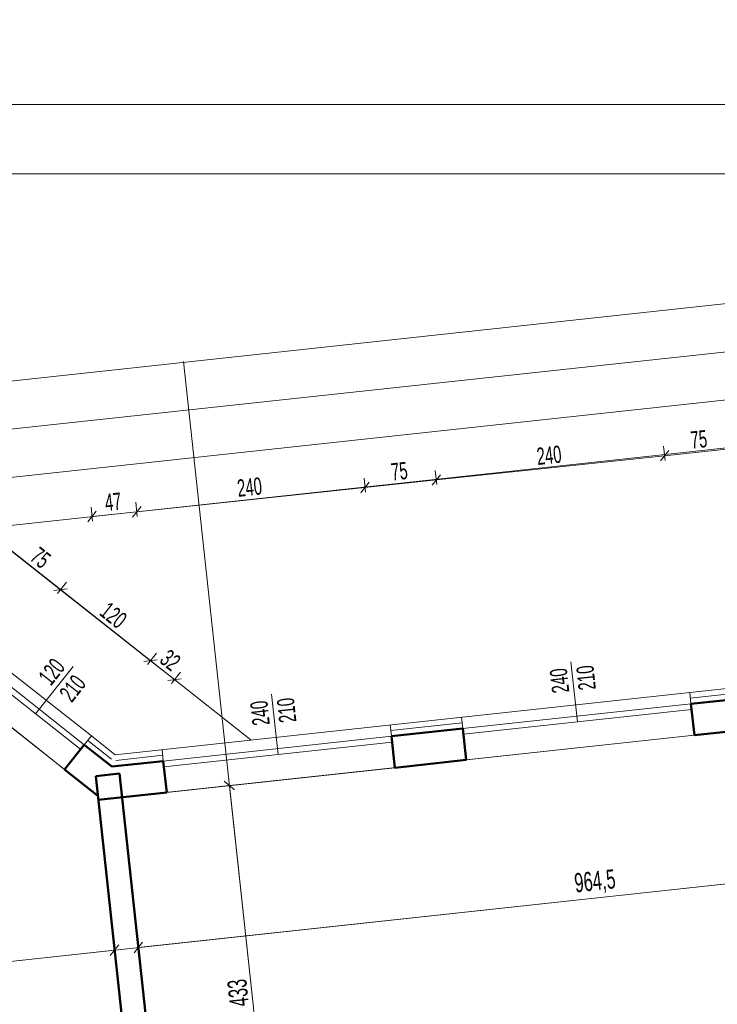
# Model space of a CAD drawing. Header units: millimetres. Extents: x 72202 to 304796, y 21658 to 519946.
# Tile 21 of 139: x 195929 to 196659, y 202448 to 203478. Entities that reach past the tile are written whole.
import ezdxf

# ---------------------------------------------------------------- set-up
doc = ezdxf.new("R2010")
doc.units = ezdxf.units.MM
doc.layers.get('0').update_dxf_attribs({"color": 253})
doc.layers.get('Defpoints').update_dxf_attribs({"color": 253})
for name, color, linetype, lineweight in [('DRZWI I OKNA OPISY', 253, 'Continuous', 9), ('linia - gruba - projektowana', 253, 'Continuous', 50), ('LINIA CIENKA', 7, 'Continuous', 13), ('LINIA KRESKOWANIE', 253, 'Continuous', 5), ('LINIA WYMIAROWANIE', 253, 'Continuous', 9)]:
    doc.layers.add(name, color=color, linetype=linetype, lineweight=lineweight)
doc.layers.add('LINIA-NIE DRUKOWAĆ', color=253, linetype='Continuous', lineweight=20, plot=False)
doc.styles.get("Standard").update_dxf_attribs({"font": 'ARIALN.TTF', "width": 0.75})
doc.linetypes.add('GRADZINOWANIE', pattern='A,0.00254,-2.54,[134,ltypeshp.shx,S=2.54,R=0,X=-2.54,Y=0],-5.08,[134,ltypeshp.shx,S=2.54,R=180,X=2.54,Y=0],-2.54', length=10.16254)
doc.dimstyles.new('sebek100', dxfattribs={"dimtxt": 17, "dimasz": 10, "dimexe": 10, "dimexo": 20, "dimgap": 4, "dimtad": 1, "dimrnd": 0.5, "dimtxsty": 'Standard', "dimblk": 'OBLIQUE', "dimcen": 8, "dimclre": 1, "dimazin": 0, "dimtm": 1e-09, "dimtfac": 1, "dimtix": 1, "dimtmove": 1, "dimatfit": 3, "dimldrblk": 'zas', "dimfxl": 10, "dimfxlon": 1, "dimtolj": 2, "dimlwd": -1, "dimlwe": -1, "dimarcsym": 0})

# ---------------------------------------------------------------- blocks, each defined once
blk = doc.blocks.new('_Oblique')
at = {"color": 0, "linetype": 'ByBlock', "lineweight": -2}
blk.add_line((-0.5, -0.5), (0.5, 0.5), dxfattribs=at)
blk = doc.blocks.new('*D74')
at = {"layer": 'Defpoints', "color": 0, "lineweight": -3, "ltscale": 4, "transparency": 16777216}
for p in [(200553.3, 203691.7), (193653.3, 203234.1), (200553.3, 203234.1)]:
    blk.add_point(p, dxfattribs=at)
at = {"layer": 'LINIA CIENKA', "ltscale": 4, "transparency": 16777216}
for p, q in [((193653.3, 203681.7), (193653.3, 203701.7)), ((200553.3, 203681.7), (200553.3, 203701.7))]:
    blk.add_line(p, q, dxfattribs=at)
at = {"layer": 'LINIA CIENKA', "color": 0, "ltscale": 4, "transparency": 16777216}
blk.add_line((193653.3, 203691.7), (200553.3, 203691.7), dxfattribs=at)
at = {"layer": 'LINIA CIENKA', "color": 0, "ltscale": 4, "transparency": 16777216, "xscale": 10, "yscale": 10, "zscale": 10, "rotation": 180}
blk.add_blockref('_Oblique', (193653.3, 203691.7), dxfattribs=at)
at = {"layer": 'LINIA CIENKA', "color": 0, "ltscale": 4, "transparency": 16777216, "xscale": 10, "yscale": 10, "zscale": 10}
blk.add_blockref('_Oblique', (200553.3, 203691.7), dxfattribs=at)
at = {"layer": 'LINIA CIENKA', "color": 0, "lineweight": -3, "ltscale": 4, "transparency": 16777216, "insert": (197103.3, 203797.8), "char_height": 200, "attachment_point": 5, "bg_fill": 3, "box_fill_scale": 1.1, "bg_fill_color": 256, "bg_fill_true_color": 13158600, "bg_fill_transparency": 0}
blk.add_mtext('\\A2;6900', dxfattribs=at)
blk = doc.blocks.new('zas')
blk = doc.blocks.new('*D103')
at = {"layer": 'Defpoints', "color": 0, "lineweight": -3, "ltscale": 4, "transparency": 16777216}
for p in [(196051.5, 202963.1), (196077.9, 202714.5), (196031.1, 202709.5)]:
    blk.add_point(p, dxfattribs=at)
at = {"layer": 'LINIA WYMIAROWANIE', "color": 1, "ltscale": 4, "transparency": 16777216}
for p, q in [((196052, 202958.2), (196050.4, 202973.1)), ((196005.2, 202953.2), (196003.7, 202968.1))]:
    blk.add_line(p, q, dxfattribs=at)
at = {"layer": 'LINIA WYMIAROWANIE', "color": 0, "ltscale": 4, "transparency": 16777216}
blk.add_line((196004.7, 202958.2), (196051.5, 202963.1), dxfattribs=at)
at = {"layer": 'LINIA WYMIAROWANIE', "color": 0, "ltscale": 4, "transparency": 16777216, "xscale": 10, "yscale": 10, "zscale": 10}
for p, rotation in [((196004.7, 202958.2), 186.0679064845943), ((196051.5, 202963.1), 6.067906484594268)]:
    blk.add_blockref('_Oblique', p, dxfattribs=dict(at, rotation=rotation))
at = {"layer": 'LINIA WYMIAROWANIE', "color": 0, "lineweight": -3, "ltscale": 4, "transparency": 16777216, "insert": (196026.7, 202973.6), "char_height": 18, "attachment_point": 5, "rotation": 6.0679, "bg_fill": 3, "box_fill_scale": 1.1, "bg_fill_color": 256, "bg_fill_true_color": 13158600, "bg_fill_transparency": 0}
blk.add_mtext('\\A2;47', dxfattribs=at)
blk = doc.blocks.new('*D104')
at = {"layer": 'Defpoints', "color": 0, "lineweight": -3, "ltscale": 4, "transparency": 16777216}
for p in [(196290.1, 202988.5), (196316.5, 202740.4), (196077.9, 202714.5)]:
    blk.add_point(p, dxfattribs=at)
at = {"layer": 'LINIA WYMIAROWANIE', "color": 1, "ltscale": 4, "transparency": 16777216}
for p, q in [((196290.6, 202983.5), (196289.1, 202998.4)), ((196052, 202958.2), (196050.4, 202973.1))]:
    blk.add_line(p, q, dxfattribs=at)
at = {"layer": 'LINIA WYMIAROWANIE', "color": 0, "ltscale": 4, "transparency": 16777216}
blk.add_line((196051.5, 202963.1), (196290.1, 202988.5), dxfattribs=at)
at = {"layer": 'LINIA WYMIAROWANIE', "color": 0, "ltscale": 4, "transparency": 16777216, "xscale": 10, "yscale": 10, "zscale": 10}
for p, rotation in [((196290.1, 202988.5), 6.067906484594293), ((196051.5, 202963.1), 186.0679064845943)]:
    blk.add_blockref('_Oblique', p, dxfattribs=dict(at, rotation=rotation))
at = {"layer": 'LINIA WYMIAROWANIE', "color": 0, "lineweight": -3, "ltscale": 4, "transparency": 16777216, "insert": (196169.4, 202988.9), "char_height": 18, "attachment_point": 5, "rotation": 6.0679, "bg_fill": 3, "box_fill_scale": 1.1, "bg_fill_color": 256, "bg_fill_true_color": 13158600, "bg_fill_transparency": 0}
blk.add_mtext('\\A2;240', dxfattribs=at)
blk = doc.blocks.new('*D105')
at = {"layer": 'Defpoints', "color": 0, "lineweight": -3, "ltscale": 4, "transparency": 16777216}
for p in [(196364.7, 202996.4), (196391, 202748.5), (196316.5, 202740.4)]:
    blk.add_point(p, dxfattribs=at)
at = {"layer": 'LINIA WYMIAROWANIE', "color": 1, "ltscale": 4, "transparency": 16777216}
for p, q in [((196365.2, 202991.5), (196363.6, 203006.4)), ((196290.6, 202983.5), (196289.1, 202998.4))]:
    blk.add_line(p, q, dxfattribs=at)
at = {"layer": 'LINIA WYMIAROWANIE', "color": 0, "ltscale": 4, "transparency": 16777216}
blk.add_line((196290.1, 202988.5), (196364.7, 202996.4), dxfattribs=at)
at = {"layer": 'LINIA WYMIAROWANIE', "color": 0, "ltscale": 4, "transparency": 16777216, "xscale": 10, "yscale": 10, "zscale": 10}
for p, rotation in [((196364.7, 202996.4), 6.067906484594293), ((196290.1, 202988.5), 186.0679064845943)]:
    blk.add_blockref('_Oblique', p, dxfattribs=dict(at, rotation=rotation))
at = {"layer": 'LINIA WYMIAROWANIE', "color": 0, "lineweight": -3, "ltscale": 4, "transparency": 16777216, "insert": (196326, 203005.5), "char_height": 18, "attachment_point": 5, "rotation": 6.0679, "bg_fill": 3, "box_fill_scale": 1.1, "bg_fill_color": 256, "bg_fill_true_color": 13158600, "bg_fill_transparency": 0}
blk.add_mtext('\\A2;75', dxfattribs=at)
blk = doc.blocks.new('*D106')
at = {"layer": 'Defpoints', "color": 0, "lineweight": -3, "ltscale": 4, "transparency": 16777216}
for p in [(196603.4, 203021.8), (196629.7, 202774.4), (196391, 202748.5)]:
    blk.add_point(p, dxfattribs=at)
at = {"layer": 'LINIA WYMIAROWANIE', "color": 1, "ltscale": 4, "transparency": 16777216}
for p, q in [((196603.9, 203016.8), (196602.3, 203031.7)), ((196365.2, 202991.5), (196363.6, 203006.4))]:
    blk.add_line(p, q, dxfattribs=at)
at = {"layer": 'LINIA WYMIAROWANIE', "color": 0, "ltscale": 4, "transparency": 16777216}
blk.add_line((196364.7, 202996.4), (196603.4, 203021.8), dxfattribs=at)
at = {"layer": 'LINIA WYMIAROWANIE', "color": 0, "ltscale": 4, "transparency": 16777216, "xscale": 10, "yscale": 10, "zscale": 10}
for p, rotation in [((196603.4, 203021.8), 6.067906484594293), ((196364.7, 202996.4), 186.0679064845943)]:
    blk.add_blockref('_Oblique', p, dxfattribs=dict(at, rotation=rotation))
at = {"layer": 'LINIA WYMIAROWANIE', "color": 0, "lineweight": -3, "ltscale": 4, "transparency": 16777216, "insert": (196482.6, 203022.2), "char_height": 18, "attachment_point": 5, "rotation": 6.0679, "bg_fill": 3, "box_fill_scale": 1.1, "bg_fill_color": 256, "bg_fill_true_color": 13158600, "bg_fill_transparency": 0}
blk.add_mtext('\\A2;240', dxfattribs=at)
blk = doc.blocks.new('*D107')
at = {"layer": 'Defpoints', "color": 0, "lineweight": -3, "ltscale": 4, "transparency": 16777216}
for p in [(196677.9, 203029.7), (196629.7, 202774.4), (196704.2, 202782.4)]:
    blk.add_point(p, dxfattribs=at)
at = {"layer": 'LINIA WYMIAROWANIE', "color": 1, "ltscale": 4, "transparency": 16777216}
for p, q in [((196603.9, 203016.8), (196602.3, 203031.7)), ((196678.5, 203024.8), (196676.9, 203039.7))]:
    blk.add_line(p, q, dxfattribs=at)
at = {"layer": 'LINIA WYMIAROWANIE', "color": 0, "ltscale": 4, "transparency": 16777216}
blk.add_line((196603.4, 203021.8), (196677.9, 203029.7), dxfattribs=at)
at = {"layer": 'LINIA WYMIAROWANIE', "color": 0, "ltscale": 4, "transparency": 16777216, "xscale": 10, "yscale": 10, "zscale": 10}
for p, rotation in [((196677.9, 203029.7), 6.067906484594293), ((196603.4, 203021.8), 186.0679064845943)]:
    blk.add_blockref('_Oblique', p, dxfattribs=dict(at, rotation=rotation))
at = {"layer": 'LINIA WYMIAROWANIE', "color": 0, "lineweight": -3, "ltscale": 4, "transparency": 16777216, "insert": (196639.2, 203038.8), "char_height": 18, "attachment_point": 5, "rotation": 6.0679, "bg_fill": 3, "box_fill_scale": 1.1, "bg_fill_color": 256, "bg_fill_true_color": 13158600, "bg_fill_transparency": 0}
blk.add_mtext('\\A2;75', dxfattribs=at)
blk = doc.blocks.new('*D133')
at = {"layer": 'Defpoints', "color": 0, "lineweight": -3, "ltscale": 4, "transparency": 16777216}
for p in [(195971.7, 202881.7), (195851.5, 202849.2), (195909.7, 202803.2)]:
    blk.add_point(p, dxfattribs=at)
at = {"layer": 'LINIA WYMIAROWANIE', "color": 1, "ltscale": 4, "transparency": 16777216}
for p, q in [((195910.4, 202923.8), (195919.7, 202935.6)), ((195968.6, 202877.8), (195977.9, 202889.6))]:
    blk.add_line(p, q, dxfattribs=at)
at = {"layer": 'LINIA WYMIAROWANIE', "color": 0, "ltscale": 4, "transparency": 16777216}
blk.add_line((195913.5, 202927.7), (195971.7, 202881.7), dxfattribs=at)
at = {"layer": 'LINIA WYMIAROWANIE', "color": 0, "ltscale": 4, "transparency": 16777216, "xscale": 10, "yscale": 10, "zscale": 10}
for p, rotation in [((195913.5, 202927.7), 141.7023734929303), ((195971.7, 202881.7), 321.7023734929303)]:
    blk.add_blockref('_Oblique', p, dxfattribs=dict(at, rotation=rotation))
at = {"layer": 'LINIA WYMIAROWANIE', "color": 0, "lineweight": -3, "ltscale": 4, "transparency": 16777216, "insert": (195950.8, 202915), "char_height": 18, "attachment_point": 5, "rotation": 321.7024, "bg_fill": 3, "box_fill_scale": 1.1, "bg_fill_color": 256, "bg_fill_true_color": 13158600, "bg_fill_transparency": 0}
blk.add_mtext('\\A2;75', dxfattribs=at)
blk = doc.blocks.new('*D134')
at = {"layer": 'Defpoints', "color": 0, "lineweight": -3, "ltscale": 4, "transparency": 16777216}
for p in [(196065.9, 202807.4), (195909.7, 202803.2), (196003.9, 202728.9)]:
    blk.add_point(p, dxfattribs=at)
at = {"layer": 'LINIA WYMIAROWANIE', "color": 1, "ltscale": 4, "transparency": 16777216}
for p, q in [((195968.6, 202877.8), (195977.9, 202889.6)), ((196062.8, 202803.4), (196072.1, 202815.2))]:
    blk.add_line(p, q, dxfattribs=at)
at = {"layer": 'LINIA WYMIAROWANIE', "color": 0, "ltscale": 4, "transparency": 16777216}
blk.add_line((195971.7, 202881.7), (196065.9, 202807.4), dxfattribs=at)
at = {"layer": 'LINIA WYMIAROWANIE', "color": 0, "ltscale": 4, "transparency": 16777216, "xscale": 10, "yscale": 10, "zscale": 10}
for p, rotation in [((195971.7, 202881.7), 141.7023734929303), ((196065.9, 202807.4), 321.7023734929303)]:
    blk.add_blockref('_Oblique', p, dxfattribs=dict(at, rotation=rotation))
at = {"layer": 'LINIA WYMIAROWANIE', "color": 0, "lineweight": -3, "ltscale": 4, "transparency": 16777216, "insert": (196027, 202854.9), "char_height": 18, "attachment_point": 5, "rotation": 321.7024, "bg_fill": 3, "box_fill_scale": 1.1, "bg_fill_color": 256, "bg_fill_true_color": 13158600, "bg_fill_transparency": 0}
blk.add_mtext('\\A2;120', dxfattribs=at)
blk = doc.blocks.new('*D135')
at = {"layer": 'Defpoints', "color": 0, "lineweight": -3, "ltscale": 4, "transparency": 16777216}
for p in [(196003.9, 202728.9), (196028.9, 202709.2)]:
    blk.add_point(p, dxfattribs=at)
at = {"layer": 'LINIA WYMIAROWANIE', "color": 1, "ltscale": 4, "transparency": 16777216}
for p, q in [((196062.8, 202803.4), (196072.1, 202815.2)), ((196087.7, 202783.7), (196097, 202795.5))]:
    blk.add_line(p, q, dxfattribs=at)
at = {"layer": 'LINIA WYMIAROWANIE', "color": 0, "ltscale": 4, "transparency": 16777216}
blk.add_line((196065.9, 202807.4), (196090.8, 202787.7), dxfattribs=at)
at = {"layer": 'LINIA WYMIAROWANIE', "color": 0, "ltscale": 4, "transparency": 16777216, "xscale": 10, "yscale": 10, "zscale": 10}
for p, rotation in [((196065.9, 202807.4), 141.7023734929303), ((196090.8, 202787.7), 321.7023734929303)]:
    blk.add_blockref('_Oblique', p, dxfattribs=dict(at, rotation=rotation))
at = {"layer": 'LINIA WYMIAROWANIE', "color": 0, "lineweight": -3, "ltscale": 4, "transparency": 16777216, "insert": (196086.5, 202807.9), "char_height": 18, "attachment_point": 5, "rotation": 321.7024, "bg_fill": 3, "box_fill_scale": 1.1, "bg_fill_color": 256, "bg_fill_true_color": 13158600, "bg_fill_transparency": 0}
blk.add_mtext('\\A2;32', dxfattribs=at)
at = {"layer": 'Defpoints', "color": 0, "lineweight": -3, "ltscale": 4, "transparency": 16777216}
blk.add_point((196090.8, 202787.7), dxfattribs=at)
blk = doc.blocks.new('*D137')
at = {"layer": 'Defpoints', "color": 0, "lineweight": -3, "ltscale": 4, "transparency": 16777216}
for p in [(196020.5, 202576), (195747.1, 202546.3), (196028.2, 202504.9)]:
    blk.add_point(p, dxfattribs=at)
at = {"layer": 'LINIA WYMIAROWANIE', "ltscale": 4, "transparency": 16777216}
for p, q in [((196027.6, 202509.9), (196029.2, 202495)), ((195754.2, 202480.3), (195755.8, 202465.4))]:
    blk.add_line(p, q, dxfattribs=at)
at = {"layer": 'LINIA WYMIAROWANIE', "color": 0, "ltscale": 4, "transparency": 16777216}
blk.add_line((195754.8, 202475.3), (196028.2, 202504.9), dxfattribs=at)
at = {"layer": 'LINIA WYMIAROWANIE', "color": 0, "ltscale": 4, "transparency": 16777216, "xscale": 10, "yscale": 10, "zscale": 10}
for p, rotation in [((196028.2, 202504.9), 6.182017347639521), ((195754.8, 202475.3), 186.1820173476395)]:
    blk.add_blockref('_Oblique', p, dxfattribs=dict(at, rotation=rotation))
at = {"layer": 'LINIA WYMIAROWANIE', "color": 0, "lineweight": -3, "ltscale": 4, "transparency": 16777216, "insert": (195889.9, 202504.2), "char_height": 20, "attachment_point": 5, "rotation": 6.182, "bg_fill": 3, "box_fill_scale": 1.1, "bg_fill_color": 256, "bg_fill_true_color": 13158600, "bg_fill_transparency": 0}
blk.add_mtext('\\A2;275', dxfattribs=at)
blk = doc.blocks.new('*D139')
at = {"layer": 'Defpoints', "color": 0, "lineweight": -3, "ltscale": 4, "transparency": 16777216}
for p in [(196994.9, 202768.6), (196036, 202664.7), (197011.9, 202611.5)]:
    blk.add_point(p, dxfattribs=at)
at = {"layer": 'LINIA WYMIAROWANIE', "color": 0, "ltscale": 4, "transparency": 16777216}
blk.add_line((196053, 202507.6), (197011.9, 202611.5), dxfattribs=at)
at = {"layer": 'LINIA WYMIAROWANIE', "ltscale": 4, "transparency": 16777216}
for p, q in [((197011.4, 202616.5), (197013, 202601.5)), ((196052.5, 202512.6), (196054.1, 202497.7))]:
    blk.add_line(p, q, dxfattribs=at)
at = {"layer": 'LINIA WYMIAROWANIE', "color": 0, "ltscale": 4, "transparency": 16777216, "xscale": 10, "yscale": 10, "zscale": 10}
for p, rotation in [((197011.9, 202611.5), 6.182017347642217), ((196053, 202507.6), 186.1820173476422)]:
    blk.add_blockref('_Oblique', p, dxfattribs=dict(at, rotation=rotation))
at = {"layer": 'LINIA WYMIAROWANIE', "color": 0, "lineweight": -3, "ltscale": 4, "transparency": 16777216, "insert": (196530.7, 202575.5), "char_height": 20, "attachment_point": 5, "rotation": 6.182, "bg_fill": 3, "box_fill_scale": 1.1, "bg_fill_color": 256, "bg_fill_true_color": 13158600, "bg_fill_transparency": 0}
blk.add_mtext('\\A2;964,5', dxfattribs=at)
blk = doc.blocks.new('*D144')
at = {"layer": 'Defpoints', "color": 0, "lineweight": -3, "ltscale": 4, "transparency": 16777216}
for p in [(196036, 202664.7), (196195, 202246.4), (196082.6, 202234.2)]:
    blk.add_point(p, dxfattribs=at)
at = {"layer": 'LINIA WYMIAROWANIE', "color": 1, "ltscale": 4, "transparency": 16777216}
for p, q in [((196138.4, 202675.8), (196158.3, 202677.9)), ((196185, 202245.3), (196204.9, 202247.5))]:
    blk.add_line(p, q, dxfattribs=at)
at = {"layer": 'LINIA WYMIAROWANIE', "color": 0, "ltscale": 4, "transparency": 16777216}
blk.add_line((196148.3, 202676.9), (196195, 202246.4), dxfattribs=at)
at = {"layer": 'LINIA WYMIAROWANIE', "color": 0, "ltscale": 4, "transparency": 16777216, "xscale": 10, "yscale": 10, "zscale": 10}
for p, rotation in [((196148.3, 202676.9), 96.18201734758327), ((196195, 202246.4), 276.1820173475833)]:
    blk.add_blockref('_Oblique', p, dxfattribs=dict(at, rotation=rotation))
at = {"layer": 'LINIA WYMIAROWANIE', "color": 0, "lineweight": -3, "ltscale": 4, "transparency": 16777216, "insert": (196157.5, 202460.1), "char_height": 20, "attachment_point": 5, "rotation": 96.182, "bg_fill": 3, "box_fill_scale": 1.1, "bg_fill_color": 256, "bg_fill_true_color": 13158600, "bg_fill_transparency": 0}
blk.add_mtext('\\A2;433', dxfattribs=at)

msp = doc.modelspace()

# ---------------------------------------------------------------- linework, layer by layer
at = {"layer": 'linia - gruba - projektowana'}
for p, q in [((196630.952, 202762.334), (196705.515, 202770.411)), ((196630.952, 202762.334), (196634.505, 202729.526)), ((196317.783, 202728.413), (196392.347, 202736.489)), ((196392.347, 202736.489), (196395.901, 202703.681)), ((196634.505, 202729.526), (196709.069, 202737.603)), ((196317.783, 202728.413), (196321.337, 202695.605)), ((195976.034, 202693.564), (195996.486, 202719.462)), ((196025.274, 202696.729), (195996.486, 202719.462)), ((196025.274, 202696.729), (196079.179, 202702.568)), ((196079.179, 202702.568), (196082.733, 202669.76)), ((196321.337, 202695.605), (196395.901, 202703.681)), ((196010.698, 202666.19), (195976.034, 202693.564)), ((196008.459, 202686.861), (196033.314, 202689.553)), ((196008.459, 202686.861), (196057.78, 202231.524)), ((196033.314, 202689.553), (196082.635, 202234.216)), ((196011.151, 202662.006), (196082.733, 202669.76))]:
    msp.add_line(p, q, dxfattribs=at)
at = {"layer": 'LINIA CIENKA'}
for p, q in [((196028.86, 202709.188), (199003.276, 203031.368)), ((196003.923, 202728.88), (195909.747, 202803.25)), ((195992.767, 202714.754), (195898.591, 202789.123)), ((195996.486, 202719.462), (195902.31, 202793.832)), ((196630.952, 202762.334), (196629.654, 202774.358)), ((195881.858, 202767.933), (195976.034, 202693.564)), ((196630.952, 202762.334), (196392.347, 202736.489)), ((196631.598, 202756.369), (196392.993, 202730.524)), ((196392.347, 202736.489), (196391.05, 202748.513)), ((196317.783, 202728.413), (196316.486, 202740.437)), ((195996.486, 202719.462), (196003.923, 202728.88)), ((196028.86, 202709.188), (196003.923, 202728.88)), ((196317.783, 202728.413), (196079.179, 202702.568)), ((196634.505, 202729.526), (196395.901, 202703.681)), ((196079.179, 202702.568), (196077.881, 202714.592)), ((196318.429, 202722.448), (196079.825, 202696.603)), ((196031.15, 202709.53), (196031.16, 202709.437)), ((196321.337, 202695.605), (196082.733, 202669.76))]:
    msp.add_line(p, q, dxfattribs=at)
at = {"layer": 'LINIA KRESKOWANIE', "linetype": 'GRADZINOWANIE', "ltscale": 0.6}
for p, q in [((196630.308, 202768.3), (196704.872, 202776.376)), ((196317.14, 202734.378), (196391.703, 202742.455)), ((196025.141, 202704.479), (196000.204, 202724.171)), ((196029.506, 202703.222), (196078.535, 202708.533))]:
    msp.add_line(p, q, dxfattribs=at)
at = {"layer": 'LINIA-NIE DRUKOWAĆ'}
for points in [[(195805.917, 202003.073), (195737.077, 202638.606), (195858.314, 202786.526), (196010.698, 202666.19), (196079.317, 202032.687), (195805.917, 202003.073)], [(196994.897, 202768.563), (196036.006, 202664.698), (196104.172, 202035.379), (197063.063, 202139.244), (196994.897, 202768.563)]]:
    msp.add_lwpolyline(points, dxfattribs=at)

# ---------------------------------------------------------------- dimensions: what is measured, and where the dimension line sits
at = {"layer": 'LINIA CIENKA', "lineweight": -3, "ltscale": 4}
dim = msp.add_linear_dim(base=(200553.292, 203691.675), p1=(193653.292, 203234.128), p2=(200553.292, 203234.128), dimstyle='sebek100', override={"dimtxt": 200, "dimrnd": 0, "dimclre": 256, "dimtfill": 1, "dimarcsym": 2}, dxfattribs=at)
dim.commit()
dim.dimension.update_dxf_attribs({"geometry": '*D74', "text_midpoint": (197103.292, 203797.79)})

# ---------------------------------------------------------------- next in the draw order: linework, layer by layer
at = {"layer": 'LINIA CIENKA'}
msp.add_lwpolyline([(193953.292, 200489.042), (193953.292, 203316.491), (200483.292, 203316.491), (200483.292, 200489.042)], close=True, dxfattribs=at)
at = {"layer": 'LINIA-NIE DRUKOWAĆ'}
for p, q in [((194214.956, 202915.05), (198960.201, 203429.042)), ((194220.341, 202865.341), (198965.585, 203379.333)), ((194225.725, 202815.632), (198970.969, 203329.623)), ((194231.11, 202765.923), (198976.354, 203279.914))]:
    msp.add_line(p, q, dxfattribs=at)
msp.add_lwpolyline([(193653.292, 203389.042), (193653.292, 200419.042), (200553.292, 200419.042), (200553.292, 203389.042)], close=True, dxfattribs=at)

# ---------------------------------------------------------------- next in the draw order: dimensions: what is measured, and where the dimension line sits
at = {"layer": 'LINIA WYMIAROWANIE', "lineweight": -3, "ltscale": 4}
dim = msp.add_aligned_dim(p1=(196031.15, 202709.53), p2=(196077.891, 202714.499), distance=250.036, dimstyle='sebek100', override={"dimtxt": 18, "dimrnd": 0, "dimfxl": 5, "dimtfill": 1, "dimarcsym": 2}, dxfattribs=at)
dim.commit()
dim.dimension.update_dxf_attribs({"geometry": '*D103', "text_midpoint": (196026.716, 202973.576)})

# ---------------------------------------------------------------- next in the draw order: dimensions: what is measured, and where the dimension line sits
dim = msp.add_linear_dim(base=(196290.116, 202988.503), p1=(196077.891, 202714.499), p2=(196316.486, 202740.437), angle=186.067906, dimstyle='sebek100', override={"dimtxt": 18, "dimrnd": 0, "dimfxl": 5, "dimtfill": 1, "dimarcsym": 2}, dxfattribs=at)
dim.commit()
dim.dimension.update_dxf_attribs({"geometry": '*D104', "text_midpoint": (196169.394, 202988.935)})

# ---------------------------------------------------------------- next in the draw order: linework, layer by layer
at = {"layer": 'LINIA-NIE DRUKOWAĆ'}
msp.add_line((195890.729, 202945.688), (196170.987, 202724.373), dxfattribs=at)

# ---------------------------------------------------------------- next in the draw order: dimensions: what is measured, and where the dimension line sits
at = {"layer": 'LINIA WYMIAROWANIE', "lineweight": -3, "ltscale": 4}
dim = msp.add_linear_dim(base=(196364.695, 202996.431), p1=(196316.486, 202740.437), p2=(196391.05, 202748.513), angle=186.067906, dimstyle='sebek100', override={"dimtxt": 18, "dimrnd": 0, "dimfxl": 5, "dimtfill": 1, "dimarcsym": 2}, dxfattribs=at)
dim.commit()
dim.dimension.update_dxf_attribs({"geometry": '*D105', "text_midpoint": (196326.015, 203005.547)})

# ---------------------------------------------------------------- next in the draw order: dimensions: what is measured, and where the dimension line sits
dim = msp.add_linear_dim(base=(196603.35, 203021.801), p1=(196391.05, 202748.513), p2=(196629.654, 202774.358), angle=186.067906, dimstyle='sebek100', override={"dimtxt": 18, "dimrnd": 0, "dimfxl": 5, "dimtfill": 1, "dimarcsym": 2}, dxfattribs=at)
dim.commit()
dim.dimension.update_dxf_attribs({"geometry": '*D106', "text_midpoint": (196482.628, 203022.232)})
dim = msp.add_aligned_dim(p1=(195851.522, 202849.228), p2=(195909.747, 202803.25), distance=100, text='75', dimstyle='sebek100', override={"dimtxt": 18, "dimrnd": 0, "dimfxl": 5, "dimtfill": 1, "dimarcsym": 2}, dxfattribs=at)
dim.commit()
dim.dimension.update_dxf_attribs({"geometry": '*D133', "text_midpoint": (195950.761, 202915.042)})

# ---------------------------------------------------------------- next in the draw order: dimensions: what is measured, and where the dimension line sits
for base, p1, p2, angle, picture, middle in [((196677.93, 203029.729), (196629.654, 202774.358), (196704.218, 202782.435), 186.067906, '*D107', (196639.249, 203038.845)), ((196065.897, 202807.36), (195909.747, 202803.25), (196003.923, 202728.88), 141.702373, '*D134', (196026.984, 202854.897))]:
    dim = msp.add_linear_dim(base=base, p1=p1, p2=p2, angle=angle, dimstyle='sebek100', override={"dimtxt": 18, "dimrnd": 0, "dimfxl": 5, "dimtfill": 1, "dimarcsym": 2}, dxfattribs=at)
    dim.commit()
    dim.dimension.update_dxf_attribs({"geometry": picture, "text_midpoint": middle})

# ---------------------------------------------------------------- next in the draw order: linework, layer by layer
at = {"layer": 'DRZWI I OKNA OPISY'}
msp.add_line((195945.679, 202751.938), (195984.838, 202801.526), dxfattribs=at)

# ---------------------------------------------------------------- next in the draw order: texts
at = {"layer": 'DRZWI I OKNA OPISY', "insert": (195962.505, 202795.798), "char_height": 18, "width": 130, "attachment_point": 5, "rotation": 51.702374}
msp.add_mtext('120', dxfattribs=at)

# ---------------------------------------------------------------- next in the draw order: dimensions: what is measured, and where the dimension line sits
at = {"layer": 'LINIA WYMIAROWANIE', "lineweight": -3, "ltscale": 4}
dim = msp.add_linear_dim(base=(196090.834, 202787.668), p1=(196003.923, 202728.88), p2=(196028.86, 202709.188), angle=141.702373, text='32', dimstyle='sebek100', override={"dimtxt": 18, "dimrnd": 0, "dimfxl": 5, "dimtfill": 1, "dimarcsym": 2}, dxfattribs=at)
dim.commit()
dim.dimension.update_dxf_attribs({"geometry": '*D135', "text_midpoint": (196086.541, 202807.866)})

# ---------------------------------------------------------------- next in the draw order: linework, layer by layer
at = {"layer": 'LINIA-NIE DRUKOWAĆ'}
msp.add_line((198980.398, 202824.703), (194763.68, 202367.959), dxfattribs=at)

# ---------------------------------------------------------------- next in the draw order: texts
at = {"layer": 'DRZWI I OKNA OPISY', "insert": (195984.45, 202778.468), "char_height": 18, "width": 130, "attachment_point": 5, "rotation": 51.702374}
msp.add_mtext('210', dxfattribs=at)

# ---------------------------------------------------------------- next in the draw order: dimensions: what is measured, and where the dimension line sits
at = {"layer": 'LINIA WYMIAROWANIE', "lineweight": -3, "ltscale": 4}
dim = msp.add_aligned_dim(p1=(195747.071, 202546.341), p2=(196020.472, 202575.955), distance=-71.445, dimstyle='sebek100', override={"dimtxt": 20, "dimrnd": 0, "dimclre": 256, "dimfxl": 5, "dimtfill": 1, "dimarcsym": 2}, dxfattribs=at)
dim.commit()
dim.dimension.update_dxf_attribs({"geometry": '*D137', "text_midpoint": (195889.935, 202504.247)})

# ---------------------------------------------------------------- next in the draw order: dimensions: what is measured, and where the dimension line sits
dim = msp.add_aligned_dim(p1=(196036.006, 202664.698), p2=(196994.897, 202768.563), distance=-158, dimstyle='sebek100', override={"dimtxt": 20, "dimrnd": 0, "dimclre": 256, "dimfxl": 5, "dimtfill": 1, "dimarcsym": 2}, dxfattribs=at)
dim.commit()
dim.dimension.update_dxf_attribs({"geometry": '*D139', "text_midpoint": (196530.741, 202575.475)})

# ---------------------------------------------------------------- next in the draw order: linework, layer by layer
at = {"layer": 'DRZWI I OKNA OPISY'}
for p, q in [((196512.295, 202743.447), (196505.516, 202806.267)), ((196199.127, 202709.525), (196192.348, 202772.346))]:
    msp.add_line(p, q, dxfattribs=at)
at = {"layer": 'LINIA-NIE DRUKOWAĆ'}
msp.add_line((196100.32, 203120.274), (196219.528, 202019.727), dxfattribs=at)

# ---------------------------------------------------------------- next in the draw order: texts
at = {"layer": 'DRZWI I OKNA OPISY', "char_height": 18, "width": 130, "attachment_point": 5, "rotation": 96.159668}
for s, insert in [('240', (196493.588, 202786.537)), ('210', (196521.388, 202789.537)), ('210', (196208.22, 202755.616)), ('240', (196180.419, 202752.615))]:
    msp.add_mtext(s, dxfattribs=dict(at, insert=insert))

# ---------------------------------------------------------------- next in the draw order: dimensions: what is measured, and where the dimension line sits
at = {"layer": 'LINIA WYMIAROWANIE', "lineweight": -3, "ltscale": 4}
dim = msp.add_aligned_dim(p1=(196036.006, 202664.698), p2=(196082.635, 202234.216), distance=113, dimstyle='sebek100', override={"dimtxt": 20, "dimtad": 4, "dimrnd": 0, "dimtfill": 1, "dimarcsym": 2}, dxfattribs=at)
dim.commit()
dim.dimension.update_dxf_attribs({"geometry": '*D144', "text_midpoint": (196157.534, 202460.096)})

doc.saveas('drawing.dxf')
